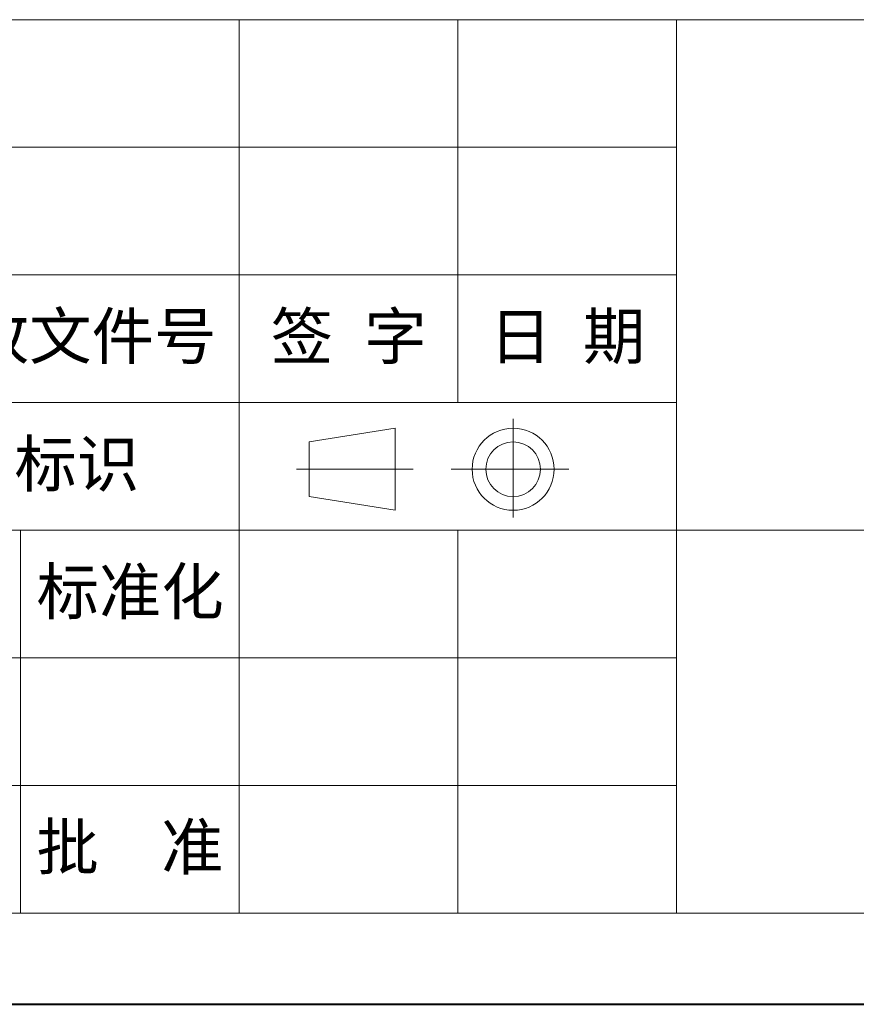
# Model space of a CAD drawing. Header units: millimetres. Extents: x 2098 to 3561, y 550 to 1583.
# Tile 24 of 84: x 3041 to 3200, y 550 to 738. Entities that reach past the tile are written whole.
import ezdxf

# ---------------------------------------------------------------- set-up
doc = ezdxf.new("R2010")
doc.units = ezdxf.units.MM
doc.layers.add('标注线', color=7, linetype='Continuous', lineweight=15)
doc.styles.add('样式 6', font='仿宋_GB2312.ttf')

msp = doc.modelspace()

# ---------------------------------------------------------------- linework, layer by layer
at = {"color": 7, "lineweight": 13}
for p, q in [((2762.677, 738.277), (3541.838, 738.277)), ((2915.769, 567.847), (3541.838, 567.847))]:
    msp.add_line(p, q, dxfattribs=at)
at = {"color": 7, "lineweight": 15}
for p, q in [((3082.72, 738.277), (3082.72, 665.235)), ((3124.458, 738.277), (3124.458, 665.235)), ((3166.196, 738.277), (3166.196, 567.847)), ((2915.769, 713.93), (3166.196, 713.93)), ((2915.769, 689.582), (3166.196, 689.582)), ((2915.769, 665.235), (3166.196, 665.235)), ((3082.72, 665.235), (3082.72, 567.847)), ((3134.99, 643.344), (3134.99, 662.117)), ((3096.075, 657.741), (3112.466, 660.349)), ((3112.466, 644.698), (3112.466, 660.349)), ((3096.075, 657.741), (3096.075, 647.306)), ((3115.937, 652.523), (3093.665, 652.523)), ((3123.191, 652.523), (3145.6, 652.523)), ((3096.075, 647.306), (3112.466, 644.698)), ((2915.769, 640.888), (3329.67, 640.888)), ((3040.982, 640.888), (3040.982, 567.847)), ((3124.458, 640.888), (3124.458, 567.847)), ((2915.769, 616.541), (3166.196, 616.541)), ((2915.769, 592.194), (3166.196, 592.194))]:
    msp.add_line(p, q, dxfattribs=at)
at = {"color": 7, "lineweight": 40}
msp.add_line((2098.401, 550.456), (3559.228, 550.456), dxfattribs=at)
at = {"color": 7, "lineweight": 15}
for radius in [7.826, 5.217]:
    msp.add_circle((3134.99, 652.523), radius, dxfattribs=at)

# ---------------------------------------------------------------- texts
at = {"layer": '标注线', "color": 7, "lineweight": 18, "char_height": 8.7322, "attachment_point": 5, "style": '样式 6'}
for s, insert, width in [('更改文件号', (3048.59, 677.409), 72.00922), ('签 字', (3103.589, 677.409), 41.73793), ('日 期', (3145.327, 677.409), 41.73793), ('投影标识', (3039.807, 653.062), 51.03377), ('标准化', (3061.893, 628.715), 56.44173), ('批  准', (3061.851, 580.02), 41.73793)]:
    msp.add_mtext(s, dxfattribs=dict(at, insert=insert, width=width))

doc.saveas('drawing.dxf')
